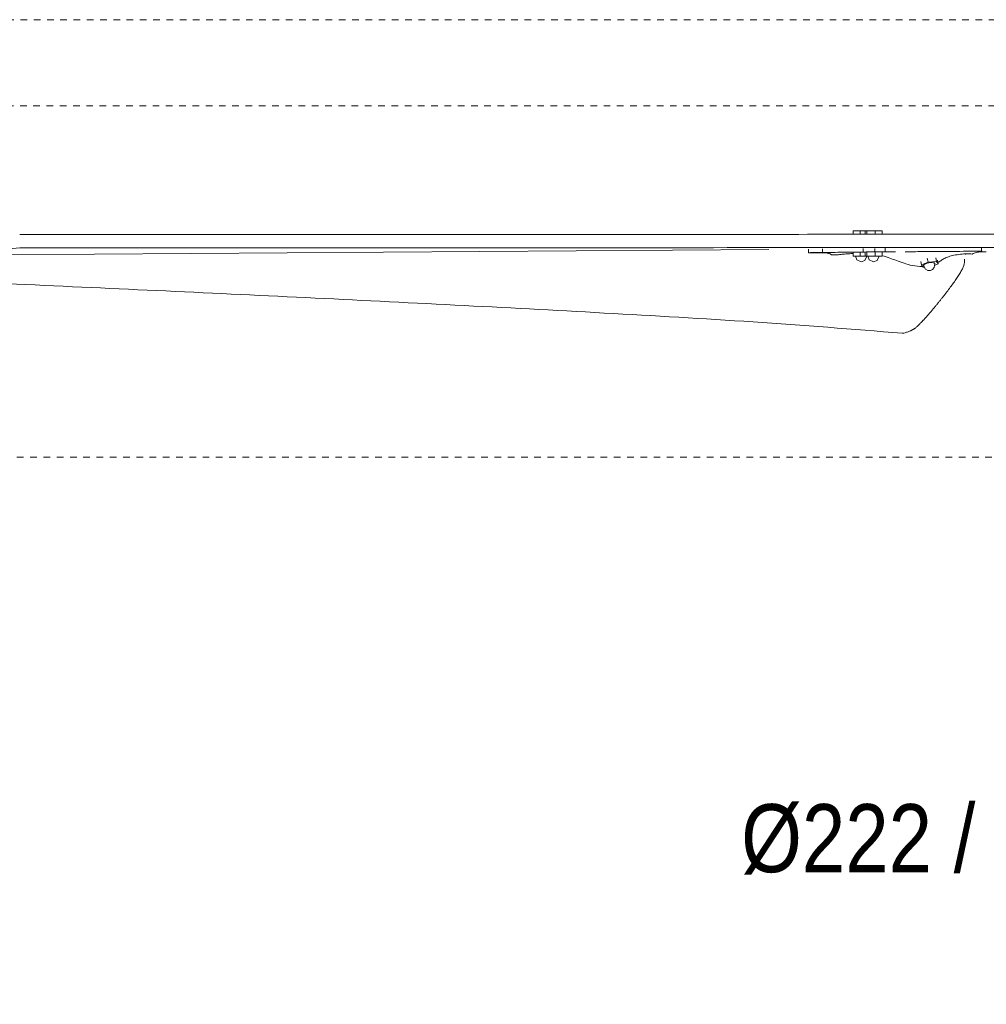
# Model space of a CAD drawing. Header units: millimetres. Extents: x 5494 to 11947, y -2708 to 7544.
# Tile 9 of 16: x 6035 to 6473, y 1233 to 1678. Entities that reach past the tile are written whole.
import ezdxf

# ---------------------------------------------------------------- set-up
doc = ezdxf.new("R2010")
doc.units = ezdxf.units.MM
doc.linetypes.add('Dash', pattern=[6, 3, -3])
doc.layers.add('A-ANNO-DIMS', color=7, linetype='Dash', lineweight=9, true_color=0xd2d2d2)
doc.layers.add('A-ANNO-DIMS-14', color=7, linetype='Continuous', lineweight=9)
doc.layers.add('E-ELEC-FIXT', color=7, linetype='Continuous', lineweight=9)
doc.styles.add('Arial Narrow', font='ARIALN.TTF', dxfattribs={"height": 30.8})
doc.dimstyles.new('FARO_-_2_2mm_Arial_Narrow_mm_Inch_Right', dxfattribs={"dimscale": 304.8, "dimtxt": 31.521674, "dimasz": 0, "dimexe": 0.137795, "dimexo": 0.0625, "dimgap": 0.022966, "dimtad": 1, "dimdec": 0, "dimzin": 0, "dimdsep": 46, "dimtxsty": 'Arial Narrow', "dimblk1": 'NONE', "dimblk2": 'NONE', "dimsah": 1, "dimcen": 0.09, "dimadec": 0, "dimazin": 0, "dimtfac": 1, "dimtdec": 4, "dimtix": 1, "dimtmove": 1, "dimatfit": 3, "dimfxl": 0.045932, "dimfxlon": 1, "dimtvp": 1, "dimtolj": 1, "dimtzin": 0, "dimarcsym": 2})

# ---------------------------------------------------------------- blocks, each defined once
blk = doc.blocks.new('AOBA - 33349 AOBA Dark ceiling fan-567936-Alzado_PDF')
at = {"layer": 'E-ELEC-FIXT'}
for p, q in [((6412.52, 1582.39), (6415.62, 1582.39)), ((6412.52, 1582.39), (6412.52, 1580.88)), ((6415.62, 1582.39), (6417.95, 1582.39)), ((6415.62, 1582.39), (6415.62, 1580.89)), ((6417.95, 1582.39), (6418.65, 1582.39)), ((6417.95, 1580.89), (6417.95, 1582.39)), ((6418.65, 1582.39), (6422.46, 1582.39)), ((6418.65, 1580.89), (6418.65, 1582.39)), ((6422.46, 1582.39), (6425.56, 1582.39)), ((6422.46, 1582.39), (6422.46, 1580.9)), ((6425.56, 1580.9), (6425.56, 1582.39)), ((6002.36, 1571.39), (6035.49, 1574.79)), ((6002.36, 1571.39), (6374.39, 1574.05)), ((6392.23, 1574.16), (6392.23, 1572.52)), ((6398.57, 1572.64), (6398.57, 1574.26)), ((6412.52, 1572.6), (6412.52, 1570.99)), ((6415.62, 1572.65), (6415.62, 1570.99)), ((6417.04, 1574.45), (6417.04, 1572.85)), ((6417.95, 1570.99), (6417.95, 1572.81)), ((6418.65, 1570.99), (6418.65, 1572.86)), ((6422.28, 1572.91), (6422.28, 1574.52)), ((6422.46, 1572.91), (6422.46, 1570.99)), ((6425.56, 1570.99), (6425.56, 1572.94)), ((6426.9, 1572.93), (6426.9, 1574.54)), ((6470.53, 1573.23), (6470.53, 1574.96)), ((6415.62, 1570.99), (6412.52, 1570.99)), ((6417.95, 1570.99), (6415.62, 1570.99)), ((6418.65, 1570.99), (6417.95, 1570.99)), ((6422.46, 1570.99), (6418.65, 1570.99)), ((6425.56, 1570.99), (6422.46, 1570.99)), ((6443.07, 1568.6), (6443.36, 1567.01)), ((6446.35, 1568.31), (6443.36, 1567.01)), ((6446.04, 1570.01), (6446.35, 1568.31)), ((6450.14, 1568.55), (6446.35, 1568.31)), ((6449.83, 1570.23), (6450.14, 1568.55)), ((6450.93, 1567.49), (6450.14, 1568.55)), ((6450.63, 1569.16), (6450.93, 1567.49)), ((6462.91, 1568.63), (6462.91, 1569.69)), ((6443.36, 1567.01), (6444.16, 1565.94)), ((6444.16, 1565.94), (6444.75, 1565.98)), ((6449.24, 1566.75), (6450.93, 1567.49))]:
    blk.add_line(p, q, dxfattribs=at)
at = {"layer": 'E-ELEC-FIXT', "flags": 128}
for points in [[(6416.11, 1568.41), (6414.17, 1569.3), (6413.54, 1570.99)], [(6418.69, 1570.99), (6417.8, 1569.04), (6416.11, 1568.41)], [(6421.63, 1568.41), (6419.69, 1569.3), (6419.06, 1570.99)], [(6424.21, 1570.99), (6423.32, 1569.04), (6421.63, 1568.41)], [(6444.37, 1566.76), (6445.24, 1565.08), (6446.33, 1564.52), (6446.93, 1564.45)], [(6449.43, 1567.68), (6449.2, 1565.8), (6448.38, 1564.89), (6447.52, 1564.51), (6446.93, 1564.45)]]:
    blk.add_lwpolyline(points, dxfattribs=at)
at = {"layer": 'E-ELEC-FIXT'}
for start_param, end_param in [(1.019853, 3.376048), (6.06534, 7.303039)]:
    blk.add_ellipse((6446.9, 1567.2), major_axis=(2.53, 0.46), ratio=0.296198, start_param=start_param, end_param=end_param, dxfattribs=at)
for points, knots in [([(6035.49, 1580.79), (6100.3, 1580.75), (6208.3, 1580.72), (6359.51, 1580.81), (6445.91, 1580.92), (6489.11, 1580.99)], [-1, -1, -1, -1, -0.571429, -0.285714, 0, 0, 0, 0]), ([(6489.11, 1574.99), (6424.31, 1574.89), (6316.31, 1574.77), (6165.1, 1574.72), (6078.7, 1574.76), (6035.49, 1574.79)], [-1, -1, -1, -1, -0.571429, -0.285714, 0, 0, 0, 0]), ([(6392.25, 1572.52), (6392.17, 1572.53), (6392.54, 1572.55), (6394.87, 1572.6), (6397.34, 1572.63), (6398.57, 1572.64)], [0.2222222, 0.2222222, 0.2222222, 0.2222222, 0.4444444, 0.7222222, 1, 1, 1, 1]), ([(6422.28, 1572.91), (6422.54, 1572.91), (6423.06, 1572.92), (6424.14, 1572.93), (6425.43, 1572.94), (6426.55, 1572.94), (6426.87, 1572.93), (6426.9, 1572.93)], [0, 0, 0, 0, 0.125, 0.25, 0.5, 0.75, 1, 1, 1, 1]), ([(6407.47, 1571.84), (6407.23, 1571.81), (6406.72, 1571.74), (6405.66, 1571.62), (6404.31, 1571.54), (6403.04, 1571.57), (6402.59, 1571.67), (6402.48, 1571.73)], [0, 0, 0, 0, 0.125, 0.25, 0.5, 0.75, 1, 1, 1, 1]), ([(6412.54, 1572.15), (6412.37, 1572.15), (6411.49, 1572.12), (6409.79, 1572.05), (6408.23, 1571.92), (6407.47, 1571.84)], [0.2541579, 0.2541579, 0.2541579, 0.2541579, 0.3333333, 0.6666667, 1, 1, 1, 1]), ([(6434.7, 1536.08), (6435.14, 1536.15), (6436.02, 1536.33), (6437.31, 1536.73), (6438.36, 1537.16), (6439.07, 1537.53), (6439.47, 1537.75), (6439.77, 1537.92), (6440.07, 1538.11), (6440.45, 1538.38), (6441.11, 1538.88), (6442, 1539.71), (6442.85, 1540.59), (6443.45, 1541.21), (6443.79, 1541.56), (6444.04, 1541.82), (6444.3, 1542.08), (6444.63, 1542.43), (6445.21, 1543.04), (6446.01, 1543.95), (6446.79, 1544.86), (6447.42, 1545.59), (6448.04, 1546.32), (6448.81, 1547.23), (6449.72, 1548.33), (6450.61, 1549.43), (6451.49, 1550.52), (6452.36, 1551.61), (6453.5, 1553.05), (6454.88, 1554.83), (6456.46, 1556.92), (6457.94, 1558.95), (6459.31, 1560.9), (6460.51, 1562.75), (6461.53, 1564.48), (6462.57, 1566.6), (6462.92, 1567.92), (6462.91, 1568.7)], [-1, -1, -1, -1, -0.972222, -0.944444, -0.916667, -0.902778, -0.895833, -0.888889, -0.881944, -0.875, -0.861111, -0.833333, -0.805556, -0.791667, -0.784722, -0.777778, -0.770833, -0.763889, -0.75, -0.722222, -0.694444, -0.680556, -0.666667, -0.638889, -0.611111, -0.583333, -0.555556, -0.527778, -0.5, -0.444444, -0.388889, -0.333333, -0.277778, -0.222222, -0.166667, -0.111111, 0, 0, 0, 0]), ([(6452.13, 1568.93), (6451.91, 1568.75), (6451.51, 1568.48), (6451.03, 1568.2), (6450.84, 1568.1)], [0, 0, 0, 0, 0.1428571, 0.2258907, 0.2258907, 0.2258907, 0.2258907]), ([(6443.92, 1566.23), (6442.29, 1566.33), (6439.17, 1566.69), (6436.63, 1567.34), (6435.5, 1567.76)], [0.0237958, 0.0237958, 0.0237958, 0.0237958, 0.5, 1, 1, 1, 1]), ([(5962.36, 1561.56), (5984.86, 1560.56), (6052.37, 1557.52), (6142.37, 1553.35), (6232.36, 1548.91), (6299.84, 1545.31), (6367.31, 1541.44), (6412.24, 1537.98), (6434.7, 1536.08)], [-1, -1, -1, -1, -0.857143, -0.571429, -0.428571, -0.285714, -0.142857, 0, 0, 0, 0])]:
    blk.add_open_spline(points, degree=3, knots=knots, dxfattribs=at)
for points in [[(6393.16, 1572.51), (6392.98, 1572.51), (6392.82, 1572.51), (6392.69, 1572.51)], [(6397.67, 1572.52), (6397.04, 1572.52), (6395.64, 1572.52), (6394.02, 1572.51), (6393.16, 1572.51)], [(6401.4, 1572.23), (6401, 1572.34), (6399.98, 1572.5), (6398.52, 1572.53), (6397.67, 1572.52)], [(6398.57, 1572.64), (6401.63, 1572.68), (6407.89, 1572.74), (6414.06, 1572.81), (6417.04, 1572.85)], [(6417.04, 1572.85), (6417.93, 1572.86), (6419.7, 1572.88), (6421.43, 1572.9), (6422.28, 1572.91)], [(6426.9, 1572.93), (6427.2, 1572.93), (6427.97, 1572.93), (6429.6, 1572.93), (6430.93, 1572.94), (6431.63, 1572.94)], [(6436.06, 1572.97), (6437.57, 1572.98), (6439.12, 1572.99), (6440.68, 1573.01)], [(6440.68, 1573.01), (6443.49, 1573.03), (6449.13, 1573.07), (6454.78, 1573.12), (6457.59, 1573.14)], [(6457.59, 1573.14), (6459.74, 1573.15), (6464.05, 1573.19), (6468.37, 1573.21), (6470.53, 1573.23)], [(6466.27, 1571.94), (6466.91, 1572.2), (6468.18, 1572.64), (6469.47, 1572.9), (6470.12, 1572.99)], [(6470.12, 1572.99), (6470.98, 1572.99), (6471.85, 1572.99), (6472.71, 1572.99)], [(6470.53, 1573.23), (6470.65, 1573.23), (6470.77, 1573.23), (6470.89, 1573.23)], [(6402.48, 1571.73), (6402.37, 1571.84), (6402.08, 1572.04), (6401.65, 1572.18), (6401.4, 1572.23)], [(6429.15, 1570.11), (6428.07, 1570.53), (6426.88, 1570.89), (6425.59, 1571.18)], [(6435.5, 1567.76), (6434.29, 1568.17), (6432.01, 1568.97), (6430.05, 1569.73), (6429.15, 1570.11)], [(6458.08, 1571.38), (6457.22, 1571.19), (6455.6, 1570.76), (6453.58, 1569.93), (6452.55, 1569.28), (6452.13, 1568.93)], [(6466.27, 1571.94), (6465.66, 1572.01), (6464.08, 1572.07), (6461.05, 1571.89), (6459.01, 1571.58), (6458.08, 1571.38)], [(6463.25, 1571.75), (6463.28, 1571.85), (6463.31, 1571.95), (6463.35, 1572.05)]]:
    blk.add_open_spline(points, degree=3, dxfattribs=at)
blk = doc.blocks.new('DIMBLOCK7-Alzado_PDF')
at = {"layer": 'A-ANNO-DIMS-14', "color": 251, "true_color": 0x5b5b5b, "transparency": 16777216}
for p, q in [((6484.27, 1391.76), (6484.27, 1335.76)), ((6484.27, 1377.76), (6484.27, 1391.76)), ((6706.27, 1391.76), (6706.27, 1335.76)), ((6706.27, 1377.76), (6706.27, 1391.76)), ((6484.27, 1377.76), (6706.27, 1377.76))]:
    blk.add_line(p, q, dxfattribs=at)
blk.add_ellipse((6539.48, 1377.76), major_axis=(0, 69.48), ratio=0.803036, start_param=3.141593, end_param=4.712389, dxfattribs=at)
at = {"layer": 'A-ANNO-DIMS-14', "color": 0, "transparency": 16777216, "insert": (6361.85, 1323.07), "char_height": 30.8, "width": 213.1466, "attachment_point": 1, "line_spacing_factor": 0.974696, "style": 'Arial Narrow'}
blk.add_mtext('Ø222 / 8.7"', dxfattribs=at)
blk = doc.blocks.new('_None')

msp = doc.modelspace()

# ---------------------------------------------------------------- linework, layer by layer
at = {"layer": 'A-ANNO-DIMS'}
for p, q in [((6560.87, 1677.96), (5758.65, 1677.96)), ((6518.65, 1638.96), (5758.65, 1638.96)), ((6595.27, 1479.99), (5617.17, 1479.99))]:
    msp.add_line(p, q, dxfattribs=at)

# ---------------------------------------------------------------- block references
at = {"layer": 'E-ELEC-FIXT'}
msp.add_blockref('AOBA - 33349 AOBA Dark ceiling fan-567936-Alzado_PDF', (0, 0), dxfattribs=at)

# ---------------------------------------------------------------- dimensions: what is measured, and where the dimension line sits
at = {"layer": 'A-ANNO-DIMS', "color": 251, "linetype": 'Continuous', "true_color": 0x5b5b5b}
dim = msp.add_linear_dim(base=(6706.27, 1377.76), p1=(6484.27, 1391.76), p2=(6706.27, 1391.76), text='Ø<>', dimstyle='FARO_-_2_2mm_Arial_Narrow_mm_Inch_Right', override={"dimpost": '<>', "dimfxl": 222}, dxfattribs=at)
dim.commit()
dim.dimension.update_dxf_attribs({"geometry": 'DIMBLOCK7-Alzado_PDF', "text_midpoint": (6468.43, 1302.54), "dimtype": 160})

doc.saveas('drawing.dxf')
